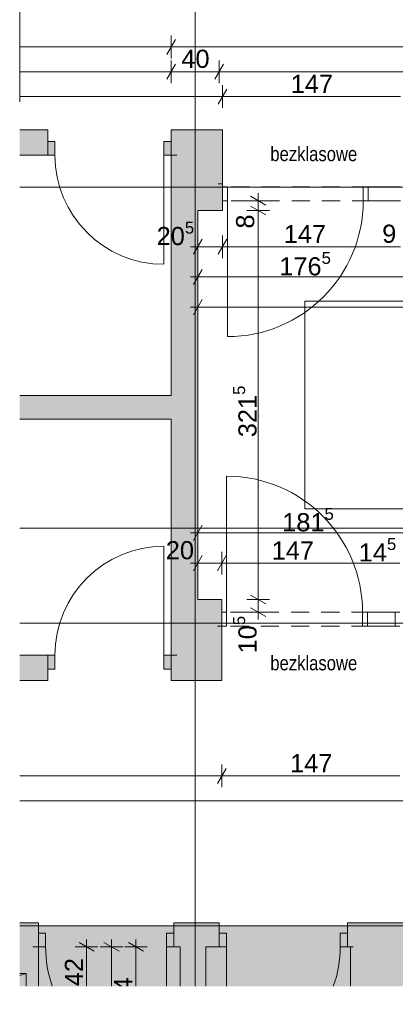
# Paper-space layout 'A-11 INWENTARYZACJA - PIĘTRO 8' of a CAD drawing. Header units: millimetres. Extents: x 0 to 420, y 0 to 297.
# Tile 10 of 12: x 287 to 318, y 108 to 189. Entities that reach past the tile are written whole.
import ezdxf
from ezdxf.xclip import XClip

# ---------------------------------------------------------------- set-up
doc = ezdxf.new("R2010")
doc.units = ezdxf.units.MM
doc.header["$MEASUREMENT"] = 0
doc.header["$XCLIPFRAME"] = 0
for name, pattern in [('ACAD_ISO03W100', [300, 120, -180]), ('DASHDOTX2', [1000, 500, -250, 0, -250]), ('Przer. długie kreski', [2.5, 1.5, -1]), ('PRZERYWANA_DU_A', [550, 350.0000000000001, -199.9999999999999])]:
    doc.linetypes.add(name, pattern=pattern)
for name, color, linetype, lineweight in [('0_Nr_pióra__2', 8, 'Continuous', 13), ('A_linie przekroju_Nr_pióra__1', 7, 'Continuous', 20), ('A_wymiary_Nr_pióra__1', 7, 'Continuous', 20), ('A_wymiary_Nr_pióra__2', 8, 'Continuous', 13), ('A_wyposażenie_Nr_pióra__2', 8, 'Continuous', 13), ('A_ściany_Nr_pióra__1', 7, 'Continuous', 20), ('Drzwi Archicad_Nr_pióra__1', 7, 'Continuous', 20)]:
    doc.layers.add(name, color=color, linetype=linetype, lineweight=lineweight)
for name, color, linetype, lineweight, true_color in [('A_osie_Nr_pióra__16', 7, 'Continuous', 5, 0x0f0f0f), ('A_ppoż_Nr_pióra__8', 7, 'Continuous', 13, 0x4c4c4c), ('A_schody_Nr_pióra__4', 7, 'Continuous', 18, 0x4b4b4b), ('A_ściany_Nr_pióra__10', 7, 'Continuous', 13, 0x4b4b4b)]:
    doc.layers.add(name, color=color, linetype=linetype, lineweight=lineweight, true_color=true_color)
for name, color, linetype in [('A_podrys', 7, 'Continuous'), ('A_wyposażenie', 7, 'Continuous'), ('A_ściany', 7, 'Continuous'), ('Drzwi Archicad', 7, 'Continuous')]:
    doc.layers.add(name, color=color, linetype=linetype)
doc.styles.add('STYL_AUTOMATYCZNY_1', font='arial.ttf')
doc.styles.add('STYL_AUTOMATYCZNY_2', font='ARIALN.TTF')
doc.styles.add('STYL_AUTOMATYCZNY_4', font='arial.ttf')

# ---------------------------------------------------------------- blocks, each defined once
blk = doc.blocks.new('Rysunek_2_2', base_point=(-1737.515073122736, -269.4549134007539))
at = {"linetype": 'Continuous', "lineweight": 0, "true_color": 0x484848}
blk.add_hatch(color=251, dxfattribs=at).paths.add_polyline_path([(402.3500397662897, 285.3289734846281), (287.2848278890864, 285.3289734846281), (287.2848278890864, 273.4299198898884), (383.3500353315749, 273.4299198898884), (383.3500353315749, 114.6199236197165), (287.2848278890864, 114.6199236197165), (287.2848278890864, 109.6199197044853), (402.3500397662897, 109.6199197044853)])
at = {"layer": 'A_wyposażenie', "linetype": 'Continuous', "lineweight": 0, "true_color": 0xfdfdfd}
blk.add_hatch(color=7, dxfattribs=at).paths.add_polyline_path([(287.8320357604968, 110.6701720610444), (287.284825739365, 110.6701720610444), (287.284825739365, 109.6199199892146), (287.8320357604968, 109.6199199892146)])
at = {"layer": 'A_ściany', "linetype": 'Continuous', "lineweight": 0, "true_color": 0x000000}
for points in [[(289.5999365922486, 180.3699204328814), (287.2848269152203, 180.3699204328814), (287.2848269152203, 178.2599209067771), (289.5999365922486, 178.2599209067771)], [(299.7999355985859, 178.2599207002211), (299.7999355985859, 136.9699207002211), (302.0099355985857, 134.8699207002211), (302.0099355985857, 180.3699207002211)], [(299.7999356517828, 178.2599207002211), (302.0099355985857, 180.3699207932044), (299.7999356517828, 180.3699207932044)], [(304.0499355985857, 180.3699207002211), (302.0099355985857, 180.3699207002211), (302.0099355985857, 173.7099207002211), (304.0499355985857, 173.7099207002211)], [(299.7999363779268, 158.4099198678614), (287.2848265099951, 158.4099198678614), (287.2848265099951, 156.4699194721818), (299.7999363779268, 156.4699194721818)], [(303.9899355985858, 141.5699207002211), (302.0099355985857, 141.5699207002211), (302.0099355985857, 134.8699207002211), (303.9899355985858, 134.8699207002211)], [(289.5999348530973, 136.9699211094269), (287.284825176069, 136.9699211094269), (287.284825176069, 134.8699207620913), (289.5999348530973, 134.8699207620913)], [(302.0099355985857, 134.8699207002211), (299.7999357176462, 136.9699206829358), (299.7999357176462, 134.8699207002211)], [(288.8320366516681, 114.8699194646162), (287.2848247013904, 114.8699194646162), (287.2848247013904, 109.6199216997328), (288.8320366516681, 109.6199216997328)], [(303.782035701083, 114.8699209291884), (300.0320357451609, 114.8699207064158), (300.0320357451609, 112.8699207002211), (303.782035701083, 112.8699207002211)], [(314.3820358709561, 114.8699208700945), (314.3820358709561, 112.8699207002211), (314.6320358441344, 112.8699207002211), (314.6320358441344, 114.8699208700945)], [(314.6320348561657, 109.6199208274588), (335.4320351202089, 109.6199208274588), (335.4320351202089, 114.8699204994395), (314.6320348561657, 114.8699204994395)], [(302.6820347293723, 112.8699195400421), (300.5520354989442, 112.8699195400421), (300.5520354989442, 109.6199211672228), (302.6820347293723, 109.6199211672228)]]:
    blk.add_hatch(color=18, dxfattribs=at).paths.add_polyline_path(points)
at = {"layer": 'Drzwi Archicad', "linetype": 'Continuous', "lineweight": 0, "true_color": 0xfdfdfd}
for points in [[(289.5999355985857, 179.4099207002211), (289.5999355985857, 178.2599207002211), (290.1999355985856, 178.2599207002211), (290.1999355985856, 179.4099207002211)], [(299.7999355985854, 178.2599207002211), (299.7999355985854, 179.4099207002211), (299.1999355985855, 179.4099207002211), (299.1999355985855, 178.2599207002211)], [(289.5999355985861, 135.8199207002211), (290.199935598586, 135.8199207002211), (290.199935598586, 136.9699207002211), (289.5999355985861, 136.9699207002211)], [(299.7999355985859, 136.9699207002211), (299.1999355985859, 136.9699207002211), (299.1999355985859, 135.8199207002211), (299.7999355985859, 135.8199207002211)], [(288.8320358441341, 114.0199207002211), (288.8320358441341, 112.8699207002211), (289.432035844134, 112.8699207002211), (289.432035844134, 114.0199207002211)], [(300.0320358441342, 112.8699207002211), (300.0320358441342, 114.0199207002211), (299.4320358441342, 114.0199207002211), (299.4320358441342, 112.8699207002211)], [(303.7820358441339, 112.8699207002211), (304.3820358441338, 112.8699207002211), (304.3820358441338, 114.0199207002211), (303.7820358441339, 114.0199207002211)], [(314.3820358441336, 114.0199207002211), (313.7820358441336, 114.0199207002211), (313.7820358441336, 112.8699207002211), (314.3820358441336, 112.8699207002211)]]:
    blk.add_hatch(color=7, dxfattribs=at).paths.add_polyline_path(points)
at = {"layer": '0_Nr_pióra__2', "color": 8, "linetype": 'PRZERYWANA_DU_A', "lineweight": 13, "flags": 128}
for points in [[(287.2848256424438, 273.4299207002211), (287.2848256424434, 114.619920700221)], [(287.2848256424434, 114.619920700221), (383.3500358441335, 114.619920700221), (383.3500358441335, 273.4299207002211), (287.2848256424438, 273.4299207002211)]]:
    blk.add_lwpolyline(points, dxfattribs=at)
at = {"layer": 'A_linie przekroju_Nr_pióra__1', "color": 7, "linetype": 'ACAD_ISO03W100', "lineweight": 20}
blk.add_line((287.2848284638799, 147.4526250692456), (373.894541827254, 147.4526250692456), dxfattribs=at)
at = {"layer": 'A_osie_Nr_pióra__16', "color": 250, "linetype": 'DASHDOTX2', "lineweight": 5, "true_color": 0x0f0f0f}
for p, q in [((301.7820373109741, 259.0778983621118), (301.7820373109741, 109.6199214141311)), ((376.098957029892, 175.6199181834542), (287.284825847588, 175.6199181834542)), ((376.098957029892, 139.6199242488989), (287.284825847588, 139.6199242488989))]:
    blk.add_line(p, q, dxfattribs=at)
at = {"layer": 'A_schody_Nr_pióra__4', "color": 251, "linetype": 'Continuous', "lineweight": 18, "true_color": 0x4b4b4b}
for p, q in [((310.8599357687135, 166.2099207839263), (337.0319706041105, 166.2099207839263)), ((310.8599357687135, 166.2099207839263), (310.8599357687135, 149.0699197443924)), ((310.8599357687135, 149.0699197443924), (358.3438835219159, 149.0699197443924))]:
    blk.add_line(p, q, dxfattribs=at)
at = {"layer": 'A_wymiary_Nr_pióra__1', "color": 7, "linetype": 'Continuous', "lineweight": 20}
for p, q in [((300.1607804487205, 187.8296246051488), (299.4390905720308, 186.5796225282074)), ((300.1607804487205, 185.7849666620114), (299.4390905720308, 184.5349672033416)), ((304.142880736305, 185.7849666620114), (303.4211908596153, 184.5349672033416)), ((304.4107796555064, 183.7310871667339), (303.6890923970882, 182.4810877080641)), ((307.6149365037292, 174.1496640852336), (306.3649344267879, 174.8713513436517)), ((306.3649344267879, 174.0707650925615), (307.6149365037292, 173.3490778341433)), ((302.3707796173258, 171.3349201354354), (301.6490923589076, 170.0849206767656)), ((304.4107796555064, 171.3349201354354), (303.6890923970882, 170.0849206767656)), ((302.3707796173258, 168.8349212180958), (301.6490923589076, 167.584921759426)), ((302.3707796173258, 166.3349196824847), (301.6490923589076, 165.0849202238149)), ((302.3707796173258, 147.6949213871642), (301.6490923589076, 146.4449219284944)), ((302.3707796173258, 145.1949198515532), (301.6490923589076, 143.9449203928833)), ((304.3507793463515, 145.1949198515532), (303.6290920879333, 143.9449203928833)), ((306.3649344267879, 141.9307653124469), (307.6149365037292, 141.2090780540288)), ((306.3649344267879, 140.8807651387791), (307.6149365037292, 140.159077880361)), ((304.3507793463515, 127.6214901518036), (303.6290920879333, 126.3714906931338)), ((293.4438746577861, 112.5090759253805), (292.1938725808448, 113.2307631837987)), ((295.4977541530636, 112.5090759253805), (294.2477546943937, 113.2307631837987)), ((297.5180595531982, 112.5090759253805), (296.2680600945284, 113.2307631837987))]:
    blk.add_line(p, q, dxfattribs=at)
at = {"layer": 'A_wymiary_Nr_pióra__2', "color": 8, "linetype": 'Continuous', "lineweight": 13}
for p, q in [((299.7999355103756, 186.2671239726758), (299.7999355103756, 188.1421231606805)), ((287.284823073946, 187.2046249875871), (299.7999329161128, 187.2046249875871)), ((299.7999355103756, 187.2046222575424), (367.5600367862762, 187.2046222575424)), ((299.7999355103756, 184.2224660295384), (299.7999355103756, 186.0974678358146)), ((303.7820357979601, 184.2224660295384), (303.7820357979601, 186.0974678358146)), ((287.2848256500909, 185.1599679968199), (299.7999383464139, 185.1599679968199)), ((299.7999355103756, 185.1599669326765), (303.7820357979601, 185.1599669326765)), ((303.7820357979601, 185.1599669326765), (367.5600367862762, 185.1599669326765)), ((304.0499347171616, 182.1685865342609), (304.0499347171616, 184.0435857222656)), ((287.2848247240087, 183.106087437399), (304.049936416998, 183.106087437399)), ((304.0499347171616, 183.106087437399), (318.7499345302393, 183.106087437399)), ((306.9899367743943, 174.5105090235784), (306.9899367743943, 175.1217575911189)), ((307.9274350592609, 174.5105090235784), (306.0524358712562, 174.5105090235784)), ((306.9899367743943, 173.7099201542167), (306.9899367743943, 174.5105090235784)), ((307.9274350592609, 173.7099201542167), (306.0524358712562, 173.7099201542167)), ((306.9899367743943, 141.5699203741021), (306.9899367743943, 173.7099201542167)), ((302.0099346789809, 169.7724195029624), (302.0099346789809, 171.6474213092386)), ((304.0499347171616, 169.7724195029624), (304.0499347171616, 171.6474213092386)), ((301.3986861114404, 170.7099204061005), (302.0099346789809, 170.7099204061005)), ((302.0099346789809, 170.7099204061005), (304.0499347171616, 170.7099204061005)), ((304.0499347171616, 170.7099204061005), (318.7499345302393, 170.7099204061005)), ((302.0099346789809, 167.2724205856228), (302.0099346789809, 169.1474197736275)), ((301.3986861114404, 168.2099214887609), (302.0099346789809, 168.2099214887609)), ((302.0099346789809, 168.2099214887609), (319.65993572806, 168.2099214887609)), ((302.0099346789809, 164.7724216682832), (302.0099346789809, 166.6474208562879)), ((301.3986861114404, 165.7099199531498), (302.0099346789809, 165.7099199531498)), ((302.0099346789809, 165.7099199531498), (366.3300356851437, 165.7099199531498)), ((302.0099346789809, 146.1324207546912), (302.0099346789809, 148.0074199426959)), ((301.3986861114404, 147.0699216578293), (302.0099346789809, 147.0699216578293)), ((302.0099346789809, 147.0699216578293), (320.1399355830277, 147.0699216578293)), ((302.0099346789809, 143.6324218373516), (302.0099346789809, 145.5074210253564)), ((303.9899344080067, 143.6324218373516), (303.9899344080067, 145.5074210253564)), ((301.3986861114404, 144.5699201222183), (302.0099346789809, 144.5699201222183)), ((302.0099346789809, 144.5699201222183), (303.9899344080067, 144.5699201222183)), ((303.9899344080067, 144.5699201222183), (318.7099351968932, 144.5699201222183)), ((307.9274350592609, 141.5699203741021), (306.0524358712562, 141.5699203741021)), ((306.9899367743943, 140.5199202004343), (306.9899367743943, 141.5699203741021)), ((307.9274350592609, 140.5199202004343), (306.0524358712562, 140.5199202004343)), ((306.9899367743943, 139.9086716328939), (306.9899367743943, 140.5199202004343)), ((303.9899344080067, 126.0589895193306), (303.9899344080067, 127.9339887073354)), ((287.2848264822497, 126.9964904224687), (303.9899352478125, 126.9964904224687)), ((303.9899344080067, 126.9964904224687), (318.7099351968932, 126.9964904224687)), ((287.2848234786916, 124.9426086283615), (366.0700357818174, 124.9426086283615)), ((292.8188749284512, 112.8699208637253), (292.8188749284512, 113.4811694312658)), ((294.8727544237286, 112.8699208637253), (294.8727544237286, 113.4811694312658)), ((296.8930598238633, 112.8699208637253), (296.8930598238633, 113.4811694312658)), ((293.7563732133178, 112.8699208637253), (291.8813740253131, 112.8699208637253)), ((292.818872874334, 109.6199216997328), (292.818872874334, 112.8699194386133)), ((295.8102553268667, 112.8699208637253), (293.9352535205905, 112.8699208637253)), ((294.8727529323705, 109.6199193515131), (294.8727529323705, 112.869919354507)), ((297.8305581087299, 112.8699208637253), (295.9555589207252, 112.8699208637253)), ((296.8930587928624, 109.6199211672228), (296.8930587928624, 112.8699195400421))]:
    blk.add_line(p, q, dxfattribs=at)
at = {"layer": 'A_wyposażenie_Nr_pióra__2', "color": 8, "linetype": 'Continuous', "lineweight": 13}
blk.add_line((287.8320357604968, 110.6701720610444), (287.284825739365, 110.4973705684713), dxfattribs=at)
at = {"layer": 'A_wyposażenie_Nr_pióra__2', "color": 8, "linetype": 'Continuous', "lineweight": 13, "flags": 128}
blk.add_lwpolyline([(287.2848256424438, 110.6701730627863), (287.8320358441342, 110.6701730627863), (287.8320358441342, 109.6199207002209)], dxfattribs=at)
at = {"layer": 'A_ściany_Nr_pióra__1', "color": 7, "linetype": 'Continuous', "lineweight": 20}
for p, q in [((289.5999353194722, 180.3699204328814), (289.2299369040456, 180.3699204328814)), ((289.5999353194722, 179.4099207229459), (289.5999353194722, 180.3699204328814)), ((299.7999355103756, 180.3699204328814), (300.1699365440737, 180.3699204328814)), ((299.7999355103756, 179.4099207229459), (299.7999355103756, 180.3699204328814)), ((289.5999353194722, 178.2599209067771), (289.5999353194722, 179.4099207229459)), ((299.7999355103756, 178.2599209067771), (299.7999355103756, 179.4099207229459)), ((289.5999353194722, 178.2599209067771), (289.1299346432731, 178.2599209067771)), ((299.7999355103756, 178.2599209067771), (300.2699361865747, 178.2599209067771)), ((304.0499347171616, 175.9099201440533), (303.679936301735, 175.9099201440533)), ((304.0499347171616, 175.659919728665), (304.0499347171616, 175.9099201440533)), ((304.0499347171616, 174.5099199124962), (304.0499347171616, 175.659919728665)), ((304.0499347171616, 173.7099201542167), (304.0499347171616, 174.5099199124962)), ((304.0499347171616, 173.7099201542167), (304.0499347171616, 174.5099199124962)), ((304.0499347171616, 173.7099201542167), (303.679936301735, 173.7099201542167)), ((303.9899344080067, 141.5699203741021), (303.6199359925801, 141.5699203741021)), ((303.9899344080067, 141.5699203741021), (303.9899344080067, 140.5199202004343)), ((303.9899344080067, 141.5699203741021), (303.9899344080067, 140.5199202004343)), ((303.9899344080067, 140.5199202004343), (303.9899344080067, 139.3699203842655)), ((303.9899344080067, 139.3699203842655), (303.6199359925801, 139.3699203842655)), ((289.5999353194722, 136.9699211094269), (289.1299346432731, 136.9699211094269)), ((289.5999353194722, 136.9699211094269), (289.5999353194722, 135.8199212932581)), ((299.7999355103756, 136.9699211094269), (300.2699361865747, 136.9699211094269)), ((299.7999355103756, 136.9699211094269), (299.7999355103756, 135.8199212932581)), ((289.5999353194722, 135.8199212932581), (289.5999353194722, 134.8699207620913)), ((299.7999355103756, 135.8199212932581), (299.7999355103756, 134.8699207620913)), ((289.5999353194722, 134.8699207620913), (289.2299369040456, 134.8699207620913)), ((299.7999355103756, 134.8699207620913), (300.1699365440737, 134.8699207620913)), ((288.8320355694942, 114.8699215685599), (288.4620345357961, 114.8699215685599)), ((288.8320355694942, 114.0199206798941), (288.8320355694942, 114.8699215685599)), ((300.0320348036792, 114.8699215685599), (300.4020358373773, 114.8699215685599)), ((300.0320348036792, 114.0199206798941), (300.0320348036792, 114.8699215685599)), ((303.7820357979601, 114.8699215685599), (303.4120347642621, 114.8699215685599)), ((303.7820357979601, 114.0199206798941), (303.7820357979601, 114.8699215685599)), ((314.3820345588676, 114.8699215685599), (314.7520355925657, 114.8699215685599)), ((314.3820345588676, 114.0199206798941), (314.3820345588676, 114.8699215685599)), ((288.8320355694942, 112.8699208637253), (288.8320355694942, 114.0199206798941)), ((300.0320348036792, 112.8699208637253), (300.0320348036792, 114.0199206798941)), ((303.7820357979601, 112.8699208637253), (303.7820357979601, 114.0199206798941)), ((314.3820345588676, 112.8699208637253), (314.3820345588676, 114.0199206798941)), ((288.8320355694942, 112.8699208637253), (288.3620348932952, 112.8699208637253)), ((300.0320348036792, 112.8699208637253), (300.5020354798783, 112.8699208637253)), ((303.7820357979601, 112.8699208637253), (303.3120351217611, 112.8699208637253)), ((314.3820345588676, 112.8699208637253), (314.8520352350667, 112.8699208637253))]:
    blk.add_line(p, q, dxfattribs=at)
at = {"layer": 'A_ściany_Nr_pióra__1', "color": 7, "linetype": 'Continuous', "lineweight": 20, "flags": 128}
for points in [[(289.5999356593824, 180.3699207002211), (287.2848256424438, 180.3699207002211)], [(302.0099355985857, 180.3699207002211), (299.7999355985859, 180.3699207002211)], [(304.0499355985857, 180.3699207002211), (302.0099355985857, 180.3699207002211)], [(304.0499355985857, 175.9099207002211), (304.0499355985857, 180.3699207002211)], [(287.2848256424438, 178.2599207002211), (289.5999356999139, 178.2599207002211)], [(299.7999355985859, 178.2599207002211), (299.7999355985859, 158.4099207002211)], [(302.0099355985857, 141.5699207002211), (302.0099355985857, 173.7099207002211)], [(302.0099355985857, 173.7099207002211), (304.0499355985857, 173.7099207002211)], [(299.7999355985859, 158.4099207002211), (287.2848256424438, 158.4099207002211)], [(287.2848256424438, 156.4699207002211), (299.7999355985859, 156.4699207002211)], [(299.7999355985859, 156.4699207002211), (299.7999355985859, 136.9699207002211)], [(303.9899355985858, 141.5699207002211), (302.0099355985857, 141.5699207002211)], [(303.9899355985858, 134.8699207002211), (303.9899355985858, 139.3699207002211)], [(289.5999355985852, 136.9699207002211), (287.2848256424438, 136.9699207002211)], [(287.2848256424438, 134.8699207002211), (289.5999354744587, 134.8699207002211)], [(299.7999357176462, 134.8699207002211), (302.0099355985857, 134.8699207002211)], [(302.0099355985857, 134.8699207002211), (303.9899355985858, 134.8699207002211)], [(288.8320358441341, 114.8699207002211), (287.2848256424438, 114.8699207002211)], [(303.782035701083, 114.8699207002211), (300.0320357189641, 114.8699207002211)], [(314.6320358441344, 114.8699207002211), (314.3820358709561, 114.8699207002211)], [(335.4320358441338, 114.8699207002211), (314.6320358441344, 114.8699207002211)], [(288.8320358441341, 109.6199207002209), (288.8320358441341, 112.8699207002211)], [(300.0320357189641, 112.8699207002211), (300.552035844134, 112.8699207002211)], [(300.552035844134, 112.8699207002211), (300.552035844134, 109.6199207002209)], [(302.6820358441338, 112.8699207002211), (303.782035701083, 112.8699207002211)], [(302.6820358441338, 109.6199207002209), (302.6820358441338, 112.8699207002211)], [(314.3820358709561, 112.8699207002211), (314.6320358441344, 112.8699207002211)], [(314.6320358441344, 112.8699207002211), (314.6320358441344, 109.6199207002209)]]:
    blk.add_lwpolyline(points, dxfattribs=at)
at = {"layer": 'A_ściany_Nr_pióra__10', "color": 251, "linetype": 'Przer. długie kreski', "lineweight": 13, "true_color": 0x4b4b4b}
for p, q in [((318.7691316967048, 175.6605088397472), (304.0499347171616, 175.6605088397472)), ((318.7691316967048, 174.5105090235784), (304.0499347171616, 174.5105090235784)), ((318.7099351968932, 140.5199202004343), (303.9907408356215, 140.5199202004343)), ((318.7099351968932, 139.3699203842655), (303.9907408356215, 139.3699203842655))]:
    blk.add_line(p, q, dxfattribs=at)
at = {"layer": 'Drzwi Archicad_Nr_pióra__1', "color": 7, "linetype": 'Continuous', "lineweight": 20}
for p, q in [((289.5999353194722, 180.3699204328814), (289.2299369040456, 180.3699204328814)), ((289.5999353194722, 180.3699204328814), (289.2299369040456, 180.3699204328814)), ((289.5999353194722, 179.4099207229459), (289.5999353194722, 180.3699204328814)), ((289.5999353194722, 179.4099207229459), (289.5999353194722, 180.3699204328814)), ((299.7999355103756, 179.4099207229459), (299.7999355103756, 180.3699204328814)), ((299.7999355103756, 179.4099207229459), (299.7999355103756, 180.3699204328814)), ((299.7999355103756, 180.3699204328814), (300.1699365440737, 180.3699204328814)), ((299.7999355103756, 180.3699204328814), (300.1699365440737, 180.3699204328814)), ((289.5999353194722, 179.4099207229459), (290.1999357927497, 179.4099207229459)), ((289.5999353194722, 178.2599209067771), (289.5999353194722, 179.4099207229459)), ((289.5999353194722, 178.2599209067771), (289.5999353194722, 179.4099207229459)), ((289.5999353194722, 178.2599209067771), (289.5999353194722, 179.4099207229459)), ((290.1999357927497, 179.4099207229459), (290.1999357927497, 178.2599209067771)), ((299.1999350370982, 178.2599209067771), (299.1999350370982, 179.4099207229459)), ((299.1999350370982, 179.4099207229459), (299.7999355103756, 179.4099207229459)), ((299.7999355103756, 179.4099207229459), (299.7999355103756, 178.2599209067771)), ((299.7999355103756, 178.2599209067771), (299.7999355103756, 179.4099207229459)), ((299.7999355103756, 178.2599209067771), (299.7999355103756, 179.4099207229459)), ((289.5999353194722, 178.2599209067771), (289.1299346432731, 178.2599209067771)), ((289.5999353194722, 178.2599209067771), (289.1299346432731, 178.2599209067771)), ((290.1999357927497, 178.2599209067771), (289.5999353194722, 178.2599209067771)), ((299.7999355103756, 178.2599209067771), (299.1999350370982, 178.2599209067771)), ((299.1999350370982, 178.2599209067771), (299.1999350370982, 169.2599216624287)), ((299.7999355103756, 178.2599209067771), (300.2699361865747, 178.2599209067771)), ((299.7999355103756, 178.2599209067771), (300.2699361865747, 178.2599209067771)), ((304.0499347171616, 175.9099201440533), (303.679936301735, 175.9099201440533)), ((304.0499347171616, 175.9099201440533), (303.679936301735, 175.9099201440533)), ((304.0499347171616, 175.659919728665), (304.0499347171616, 175.9099201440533)), ((304.0499347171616, 175.659919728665), (304.0499347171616, 175.9099201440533)), ((304.4499359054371, 175.659919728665), (304.0499347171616, 175.659919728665)), ((304.0499347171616, 175.659919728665), (304.0499347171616, 174.5099199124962)), ((304.0499347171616, 174.5099199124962), (304.0499347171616, 175.659919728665)), ((304.0499347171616, 174.5099199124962), (304.0499347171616, 175.659919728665)), ((304.4499359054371, 174.5099199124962), (304.4499359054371, 175.659919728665)), ((316.0799364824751, 175.659919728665), (315.6799352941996, 175.659919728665)), ((315.6799352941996, 175.659919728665), (315.6799352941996, 174.5099199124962)), ((316.0799364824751, 174.5099199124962), (316.0799364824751, 175.659919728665)), ((318.3699343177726, 175.659919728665), (316.0799364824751, 175.659919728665)), ((316.0799364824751, 175.659919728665), (316.0799364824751, 174.5099199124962)), ((304.0499347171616, 174.5099199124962), (304.4499359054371, 174.5099199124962)), ((304.0499347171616, 173.7099201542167), (304.0499347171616, 174.5099199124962)), ((304.0499347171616, 173.7099201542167), (304.0499347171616, 174.5099199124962)), ((304.0499347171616, 173.7099201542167), (304.0499347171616, 174.5099199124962)), ((304.4499359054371, 174.5099199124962), (304.4499359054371, 163.2799205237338)), ((315.6799352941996, 174.5099199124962), (316.0799364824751, 174.5099199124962)), ((316.0799364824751, 174.5099199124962), (318.3699343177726, 174.5099199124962)), ((304.0499347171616, 173.7099201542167), (303.679936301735, 173.7099201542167)), ((304.0499347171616, 173.7099201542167), (303.679936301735, 173.7099201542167)), ((304.3899355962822, 140.5199202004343), (304.3899355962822, 151.7499195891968)), ((299.1999350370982, 136.9699211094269), (299.1999350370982, 145.9699203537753)), ((303.9899344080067, 141.5699203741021), (303.6199359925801, 141.5699203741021)), ((303.9899344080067, 141.5699203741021), (303.6199359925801, 141.5699203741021)), ((303.9899344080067, 141.5699203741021), (303.9899344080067, 140.5199202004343)), ((303.9899344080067, 141.5699203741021), (303.9899344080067, 140.5199202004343)), ((303.9899344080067, 141.5699203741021), (303.9899344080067, 140.5199202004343)), ((303.9899344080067, 140.5199202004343), (304.3899355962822, 140.5199202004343)), ((303.9899344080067, 139.3699203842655), (303.9899344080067, 140.5199202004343)), ((303.9899344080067, 140.5199202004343), (303.9899344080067, 139.3699203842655)), ((303.9899344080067, 140.5199202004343), (303.9899344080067, 139.3699203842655)), ((304.3899355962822, 140.5199202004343), (304.3899355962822, 139.3699203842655)), ((315.6199349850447, 139.3699203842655), (315.6199349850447, 140.5199202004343)), ((315.6199349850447, 140.5199202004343), (316.0199361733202, 140.5199202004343)), ((316.0199361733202, 140.5199202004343), (316.0199361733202, 139.3699203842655)), ((316.0199361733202, 139.3699203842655), (316.0199361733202, 140.5199202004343)), ((316.0199361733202, 140.5199202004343), (318.3099366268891, 140.5199202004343)), ((318.3099366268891, 139.3699203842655), (318.3099366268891, 140.5199202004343)), ((318.3099366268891, 140.5199202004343), (318.7099351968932, 140.5199202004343)), ((318.3099366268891, 140.5199202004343), (318.3099366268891, 139.3699203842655)), ((303.9899344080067, 139.3699203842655), (303.6199359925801, 139.3699203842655)), ((303.9899344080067, 139.3699203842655), (303.6199359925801, 139.3699203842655)), ((304.3899355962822, 139.3699203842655), (303.9899344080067, 139.3699203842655)), ((316.0199361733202, 139.3699203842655), (315.6199349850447, 139.3699203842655)), ((318.3099366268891, 139.3699203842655), (316.0199361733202, 139.3699203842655)), ((318.7099351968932, 139.3699203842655), (318.3099366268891, 139.3699203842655)), ((289.5999353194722, 136.9699211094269), (289.1299346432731, 136.9699211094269)), ((289.5999353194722, 136.9699211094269), (289.1299346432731, 136.9699211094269)), ((290.1999357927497, 136.9699211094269), (289.5999353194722, 136.9699211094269)), ((289.5999353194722, 136.9699211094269), (289.5999353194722, 135.8199212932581)), ((289.5999353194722, 136.9699211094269), (289.5999353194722, 135.8199212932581)), ((289.5999353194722, 136.9699211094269), (289.5999353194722, 135.8199212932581)), ((290.1999357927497, 135.8199212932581), (290.1999357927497, 136.9699211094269)), ((299.7999355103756, 136.9699211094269), (299.1999350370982, 136.9699211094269)), ((299.1999350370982, 136.9699211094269), (299.1999350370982, 135.8199212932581)), ((299.7999355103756, 135.8199212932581), (299.7999355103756, 136.9699211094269)), ((299.7999355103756, 136.9699211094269), (299.7999355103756, 135.8199212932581)), ((299.7999355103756, 136.9699211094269), (299.7999355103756, 135.8199212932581)), ((299.7999355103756, 136.9699211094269), (300.2699361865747, 136.9699211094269)), ((299.7999355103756, 136.9699211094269), (300.2699361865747, 136.9699211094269)), ((289.5999353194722, 135.8199212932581), (290.1999357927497, 135.8199212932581)), ((289.5999353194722, 135.8199212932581), (289.5999353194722, 134.8699207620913)), ((289.5999353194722, 135.8199212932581), (289.5999353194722, 134.8699207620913)), ((299.1999350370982, 135.8199212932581), (299.7999355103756, 135.8199212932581)), ((299.7999355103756, 135.8199212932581), (299.7999355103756, 134.8699207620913)), ((299.7999355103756, 135.8199212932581), (299.7999355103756, 134.8699207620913)), ((289.5999353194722, 134.8699207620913), (289.2299369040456, 134.8699207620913)), ((289.5999353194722, 134.8699207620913), (289.2299369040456, 134.8699207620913)), ((299.7999355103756, 134.8699207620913), (300.1699365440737, 134.8699207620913)), ((299.7999355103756, 134.8699207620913), (300.1699365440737, 134.8699207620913)), ((288.8320355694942, 114.8699215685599), (288.4620345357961, 114.8699215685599)), ((288.8320355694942, 114.8699215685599), (288.4620345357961, 114.8699215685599)), ((288.8320355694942, 114.0199206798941), (288.8320355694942, 114.8699215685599)), ((288.8320355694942, 114.0199206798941), (288.8320355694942, 114.8699215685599)), ((300.0320348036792, 114.0199206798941), (300.0320348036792, 114.8699215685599)), ((300.0320348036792, 114.0199206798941), (300.0320348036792, 114.8699215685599)), ((300.0320348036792, 114.8699215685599), (300.4020358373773, 114.8699215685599)), ((300.0320348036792, 114.8699215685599), (300.4020358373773, 114.8699215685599)), ((303.7820357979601, 114.8699215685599), (303.4120347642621, 114.8699215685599)), ((303.7820357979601, 114.8699215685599), (303.4120347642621, 114.8699215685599)), ((303.7820357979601, 114.0199206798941), (303.7820357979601, 114.8699215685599)), ((303.7820357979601, 114.0199206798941), (303.7820357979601, 114.8699215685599)), ((314.3820345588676, 114.0199206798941), (314.3820345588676, 114.8699215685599)), ((314.3820345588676, 114.0199206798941), (314.3820345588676, 114.8699215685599)), ((314.3820345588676, 114.8699215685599), (314.7520355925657, 114.8699215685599)), ((314.3820345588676, 114.8699215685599), (314.7520355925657, 114.8699215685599)), ((288.8320355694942, 114.0199206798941), (289.4320360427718, 114.0199206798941)), ((288.8320355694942, 112.8699208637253), (288.8320355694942, 114.0199206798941)), ((288.8320355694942, 112.8699208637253), (288.8320355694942, 114.0199206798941)), ((288.8320355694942, 112.8699208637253), (288.8320355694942, 114.0199206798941)), ((289.4320360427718, 114.0199206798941), (289.4320360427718, 112.8699208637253)), ((299.4320369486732, 112.8699208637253), (299.4320369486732, 114.0199206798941)), ((299.4320369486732, 114.0199206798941), (300.0320348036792, 114.0199206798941)), ((300.0320348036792, 114.0199206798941), (300.0320348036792, 112.8699208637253)), ((300.0320348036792, 112.8699208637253), (300.0320348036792, 114.0199206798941)), ((300.0320348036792, 112.8699208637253), (300.0320348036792, 114.0199206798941)), ((304.3820362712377, 114.0199206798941), (303.7820357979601, 114.0199206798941)), ((303.7820357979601, 114.0199206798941), (303.7820357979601, 112.8699208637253)), ((303.7820357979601, 112.8699208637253), (303.7820357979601, 114.0199206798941)), ((303.7820357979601, 112.8699208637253), (303.7820357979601, 114.0199206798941)), ((304.3820362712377, 112.8699208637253), (304.3820362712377, 114.0199206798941)), ((314.3820345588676, 114.0199206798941), (313.7820367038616, 114.0199206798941)), ((313.7820367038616, 114.0199206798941), (313.7820367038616, 112.8699208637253)), ((314.3820345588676, 112.8699208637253), (314.3820345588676, 114.0199206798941)), ((314.3820345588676, 112.8699208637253), (314.3820345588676, 114.0199206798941)), ((314.3820345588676, 112.8699208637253), (314.3820345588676, 114.0199206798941)), ((288.8320355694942, 112.8699208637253), (288.3620348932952, 112.8699208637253)), ((288.8320355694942, 112.8699208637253), (288.3620348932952, 112.8699208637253)), ((289.4320360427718, 112.8699208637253), (288.8320355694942, 112.8699208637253)), ((299.4320363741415, 112.8699215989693), (299.4320363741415, 109.6199199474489)), ((300.0320348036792, 112.8699208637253), (299.4320369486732, 112.8699208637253)), ((300.0320348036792, 112.8699208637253), (300.5020354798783, 112.8699208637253)), ((300.0320348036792, 112.8699208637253), (300.5020354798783, 112.8699208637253)), ((303.7820357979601, 112.8699208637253), (303.3120351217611, 112.8699208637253)), ((303.7820357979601, 112.8699208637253), (303.3120351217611, 112.8699208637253)), ((303.7820357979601, 112.8699208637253), (304.3820362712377, 112.8699208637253)), ((304.3820370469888, 112.8699203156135), (304.3820370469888, 109.6199208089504)), ((313.7820367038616, 112.8699208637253), (314.3820345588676, 112.8699208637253)), ((314.3820345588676, 112.8699208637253), (314.8520352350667, 112.8699208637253)), ((314.3820345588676, 112.8699208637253), (314.8520352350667, 112.8699208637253))]:
    blk.add_line(p, q, dxfattribs=at)
for centre, radius, start, end in [((299.1999355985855, 178.259920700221), 8.99999999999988, 180, 270), ((304.4499355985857, 174.5099207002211), 11.22999999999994, 270, 0), ((304.3899355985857, 140.5199207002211), 11.22999999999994, 0, 90), ((299.1999355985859, 136.9699207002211), 9, 90, 180), ((299.4320358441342, 112.8699207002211), 10, 180, 198.9655749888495), ((304.3820358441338, 112.8699207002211), 9.399999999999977, 339.7727395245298, 0)]:
    blk.add_arc(centre, radius, start, end, dxfattribs=at)
at = {"layer": 'A_ppoż_Nr_pióra__8', "color": 251, "linetype": 'Continuous', "lineweight": 13, "true_color": 0x4c4c4c, "char_height": 1.2, "attachment_point": 5, "style": 'STYL_AUTOMATYCZNY_2'}
for insert in [(311.5898887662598, 178.3678789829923), (311.5898887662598, 136.3101712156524)]:
    blk.add_mtext('\\A1;{\\pqc;\\fArial Narrow|b0|i0|c238|p0;\\W1.000000;bezklasowe}', dxfattribs=dict(at, insert=insert))
at = {"layer": 'A_wymiary_Nr_pióra__1', "color": 7, "linetype": 'Continuous', "lineweight": 20, "char_height": 1.5, "attachment_point": 7, "style": 'STYL_AUTOMATYCZNY_4'}
for s, insert, width in [('\\A1;{\\pql;\\fArial|b0|i0|c238|p0;\\W1.000000;40}', (300.6468982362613, 185.4599670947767), 2.288175), ('\\A1;{\\pql;\\fArial|b0|i0|c238|p0;\\W1.000000;147}', (309.6838080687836, 183.4060868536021), 3.432255), ('\\A1;{\\pql;\\fArial|b0|i0|c238|p0;\\W1.000000;147}', (309.111765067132, 171.009920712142), 3.432255), ('\\A1;{\\pql;\\fArial|b0|i0|c238|p0;\\W1.000000;9}', (317.2445996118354, 171.009920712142), 1.144086), ('\\A1;{\\pql;\\fArial|b0|i0|c238|p0;\\W1.000000;20}', (299.3605105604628, 144.8699207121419), 2.288175), ('\\A1;{\\pql;\\fArial|b0|i0|c238|p0;\\W1.000000;147}', (308.1121730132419, 144.8699207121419), 3.432255), ('\\A1;{\\pql;\\fArial|b0|i0|c238|p0;\\W1.000000;147}', (309.6338080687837, 127.2964899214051), 3.432255)]:
    blk.add_mtext(s, dxfattribs=dict(at, insert=insert, width=width))
at = {"layer": 'A_wymiary_Nr_pióra__1', "color": 7, "linetype": 'Continuous', "lineweight": 20, "char_height": 1.5, "attachment_point": 7, "style": 'STYL_AUTOMATYCZNY_1'}
for s, insert in [('\\A1;{\\pql;\\fArial|b0|i0|c238|p0;\\W1.000000;20\\fArial|b0|i0|c238|p0;\\W1.000000;\\A1{\\H.66x;\\S5^  ;}}', (298.6054155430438, 170.4022262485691)), ('\\A1;{\\pql;\\fArial|b0|i0|c238|p0;\\W1.000000;176\\fArial|b0|i0|c238|p0;\\W1.000000;\\A1{\\H.66x;\\S5^  ;}}', (308.7412555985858, 167.9022262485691)), ('\\A1;{\\pql;\\fArial|b0|i0|c238|p0;\\W1.000000;181\\fArial|b0|i0|c238|p0;\\W1.000000;\\A1{\\H.66x;\\S5^  ;}}', (308.9812555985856, 146.7622262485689)), ('\\A1;{\\pql;\\fArial|b0|i0|c238|p0;\\W1.000000;14\\fArial|b0|i0|c238|p0;\\W1.000000;\\A1{\\H.66x;\\S5^  ;}}', (315.3054155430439, 144.270764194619))]:
    blk.add_mtext(s, dxfattribs=dict(at, insert=insert))
at = {"layer": 'A_wymiary_Nr_pióra__1', "color": 7, "linetype": 'Continuous', "lineweight": 20, "char_height": 1.5, "attachment_point": 7, "rotation": 90, "style": 'STYL_AUTOMATYCZNY_4'}
for s, insert, width in [('\\A1;{\\pql;\\fArial|b0|i0|c238|p0;\\W1.000000;8}', (306.689935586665, 172.2045847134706), 1.144086), ('\\A1;{\\pql;\\fArial|b0|i0|c238|p0;\\W1.000000;42}', (292.5188738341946, 109.6258332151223), 2.288175), ('\\A1;{\\pql;\\fArial|b0|i0|c238|p0;\\W1.000000;74}', (296.5930591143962, 108.0308332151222), 2.288175)]:
    blk.add_mtext(s, dxfattribs=dict(at, insert=insert, width=width))
at = {"layer": 'A_wymiary_Nr_pióra__1', "color": 7, "linetype": 'Continuous', "lineweight": 20, "char_height": 1.5, "attachment_point": 7, "rotation": 90, "style": 'STYL_AUTOMATYCZNY_1'}
for s, insert in [('\\A1;{\\pql;\\fArial|b0|i0|c238|p0;\\W1.000000;321\\fArial|b0|i0|c238|p0;\\W1.000000;\\A1{\\H.66x;\\S5^  ;}}', (307.2986345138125, 154.9741976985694)), ('\\A1;{\\pql;\\fArial|b0|i0|c238|p0;\\W1.000000;10\\fArial|b0|i0|c238|p0;\\W1.000000;\\A1{\\H.66x;\\S5^  ;}}', (307.2976300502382, 137.115400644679))]:
    blk.add_mtext(s, dxfattribs=dict(at, insert=insert))

psp = doc.layouts.new('A-11 INWENTARYZACJA - PIĘTRO 8')

# ---------------------------------------------------------------- block references
at = {"layer": 'A_podrys', "color": 37, "linetype": 'Continuous', "lineweight": 5, "true_color": 0x656532}
ref = psp.add_blockref('Rysunek_2_2', (-1737.515073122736, -269.4549134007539), dxfattribs=at)
XClip(ref).set_block_clipping_path([(287.2848256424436, 109.6199207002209), (402.3500358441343, 285.3289775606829)])

doc.saveas('drawing.dxf')
